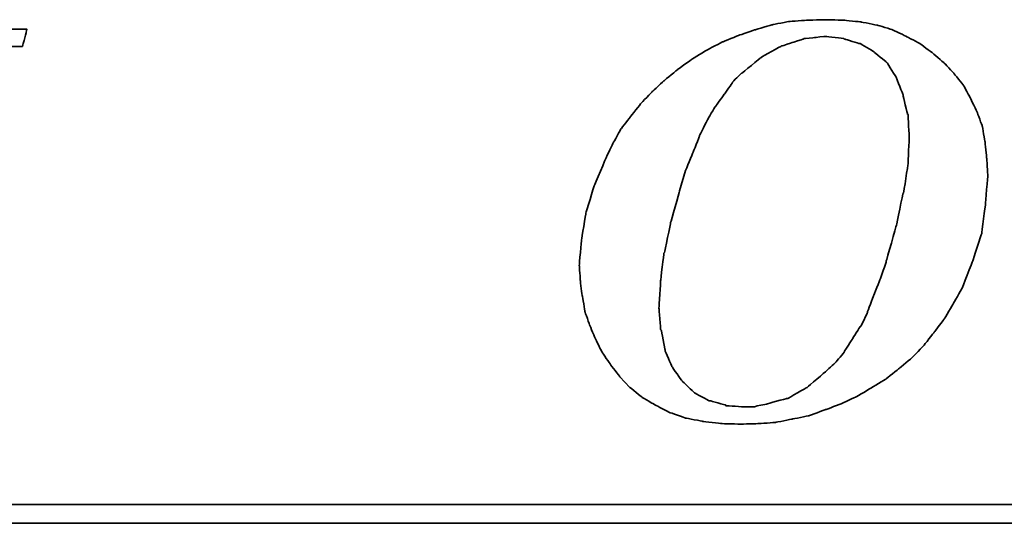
# Model space of a CAD drawing. Header units: millimetres. Extents: x 17 to 344, y 90 to 204.
# Tile 37 of 55: x 261.99 to 267.29, y 125.64 to 128.35. Entities that reach past the tile are written whole.
import ezdxf

# ---------------------------------------------------------------- set-up
doc = ezdxf.new("R2010")
doc.units = ezdxf.units.MM
doc.layers.add('DIM', color=4, linetype='Continuous')
doc.layers.add('layer 1', color=7, linetype='Continuous')

# ---------------------------------------------------------------- blocks, each defined once
blk = doc.blocks.new('TBI MOTION logo(完整正式版)')
at = {"layer": 'layer 1', "color": 22, "lineweight": 35}
for points, knots in [([(-11.34375, -6.98375), (-11.34375, -6.98375), (-10.91375, -7.43875), (-10.91375, -7.43875), (-10.91375, -7.43875), (-10.91375, -7.43875), (-10.38625, -7.87125), (-10.38625, -7.87125), (-10.38625, -7.87125), (-10.38625, -7.87125), (-9.81125, -8.20375), (-9.81125, -8.20375), (-9.81125, -8.20375), (-9.81125, -8.20375), (-9.21125, -8.51875), (-9.21125, -8.51875), (-9.21125, -8.51875), (-9.21125, -8.51875), (-8.51625, -8.75875), (-8.51625, -8.75875), (-8.51625, -8.75875), (-8.51625, -8.75875), (-7.77125, -8.90375), (-7.77125, -8.90375), (-7.77125, -8.90375), (-7.77125, -8.90375), (-6.97875, -8.99875), (-6.97875, -8.99875), (-6.97875, -8.99875), (-6.97875, -8.99875), (-6.14125, -9.02375), (-6.14125, -9.02375), (-6.14125, -9.02375), (-6.14125, -9.02375), (-5.37125, -8.99875), (-5.37125, -8.99875), (-5.37125, -8.99875), (-5.37125, -8.99875), (-4.65375, -8.94875), (-4.65375, -8.94875), (-4.65375, -8.94875), (-4.65375, -8.94875), (-3.93375, -8.80625), (-3.93375, -8.80625), (-3.93375, -8.80625), (-3.93375, -8.80625), (-3.21375, -8.66375), (-3.21375, -8.66375), (-3.21375, -8.66375), (-3.21375, -8.66375), (-2.49375, -8.39875), (-2.49375, -8.39875), (-2.49375, -8.39875), (-2.49375, -8.39875), (-1.79875, -8.13375), (-1.79875, -8.13375), (-1.79875, -8.13375), (-1.79875, -8.13375), (-1.17375, -7.84375), (-1.17375, -7.84375), (-1.17375, -7.84375), (-1.17375, -7.84375), (-0.52375, -7.46375), (-0.52375, -7.46375), (-0.52375, -7.46375), (-0.52375, -7.46375), (0.10124, -7.07875), (0.10124, -7.07875), (0.10124, -7.07875), (0.10124, -7.07875), (0.67625, -6.62375), (0.67625, -6.62375), (0.67625, -6.62375), (0.67625, -6.62375), (1.24874, -6.14375), (1.24874, -6.14375), (1.24874, -6.14375), (1.24874, -6.14375), (1.72874, -5.64125), (1.72874, -5.64125), (1.72874, -5.64125), (1.72874, -5.64125), (2.18624, -5.06375), (2.18624, -5.06375), (2.18624, -5.06375), (2.18624, -5.06375), (2.61625, -4.48874), (2.61625, -4.48874), (2.61625, -4.48874), (2.61625, -4.48874), (3.00125, -3.83874), (3.00125, -3.83874), (3.00125, -3.83874), (3.00125, -3.83874), (3.36124, -3.21374), (3.36124, -3.21374), (3.36124, -3.21374), (3.36124, -3.21374), (3.84374, -1.99125), (3.84374, -1.99125), (3.84374, -1.99125), (3.84374, -1.99125), (4.22625, -0.81875), (4.22625, -0.81875), (4.22625, -0.81875), (4.22625, -0.81875), (4.39125, 0.45624), (4.39125, 0.45624), (4.39125, 0.45624), (4.39125, 0.45624), (4.48874, 1.70124), (4.48874, 1.70124), (4.48874, 1.70124), (4.48874, 1.70124), (4.43874, 2.44625), (4.43874, 2.44625), (4.43874, 2.44625), (4.43874, 2.44625), (4.36874, 3.14125), (4.36874, 3.14125), (4.36874, 3.14125), (4.36874, 3.14125), (4.25125, 3.81125), (4.25125, 3.81125), (4.25125, 3.81125), (4.25125, 3.81125), (4.03124, 4.41125), (4.03124, 4.41125), (4.03124, 4.41125), (4.03124, 4.41125), (3.74374, 5.01125), (3.74374, 5.01125), (3.74374, 5.01125), (3.74374, 5.01125), (3.43124, 5.58875), (3.43124, 5.58875), (3.43124, 5.58875), (3.43124, 5.58875), (3.02625, 6.09125), (3.02625, 6.09125), (3.02625, 6.09125), (3.02625, 6.09125), (2.59374, 6.54875), (2.59374, 6.54875), (2.59374, 6.54875), (2.59374, 6.54875), (2.09124, 6.98125), (2.09124, 6.98125), (2.09124, 6.98125), (2.09124, 6.98125), (1.56124, 7.36625), (1.56124, 7.36625), (1.56124, 7.36625), (1.56124, 7.36625), (0.98624, 7.67625), (0.98624, 7.67625), (0.98624, 7.67625), (0.98624, 7.67625), (0.38624, 7.96375), (0.38624, 7.96375), (0.38624, 7.96375), (0.38624, 7.96375), (-0.25875, 8.15625), (-0.25875, 8.15625), (-0.25875, 8.15625), (-0.25875, 8.15625), (-0.98125, 8.30125), (-0.98125, 8.30125), (-0.98125, 8.30125), (-0.98125, 8.30125), (-1.70124, 8.37125), (-1.70124, 8.37125), (-1.70124, 8.37125), (-1.70124, 8.37125), (-2.49375, 8.39624), (-2.49375, 8.39624), (-2.49375, 8.39624), (-2.49375, 8.39624), (-3.28625, 8.37125), (-3.28625, 8.37125), (-3.28625, 8.37125), (-3.28625, 8.37125), (-4.05125, 8.32125), (-4.05125, 8.32125), (-4.05125, 8.32125), (-4.05125, 8.32125), (-4.77375, 8.18125), (-4.77375, 8.18125), (-4.77375, 8.18125), (-4.77375, 8.18125), (-5.51625, 7.96375), (-5.51625, 7.96375), (-5.51625, 7.96375), (-5.51625, 7.96375), (-6.21125, 7.72625), (-6.21125, 7.72625), (-6.21125, 7.72625), (-6.21125, 7.72625), (-6.92875, 7.43625), (-6.92875, 7.43625), (-6.92875, 7.43625), (-6.92875, 7.43625), (-7.57875, 7.10125), (-7.57875, 7.10125), (-7.57875, 7.10125), (-7.57875, 7.10125), (-8.24875, 6.69125), (-8.24875, 6.69125), (-8.24875, 6.69125), (-8.24875, 6.69125), (-8.84875, 6.26125), (-8.84875, 6.26125), (-8.84875, 6.26125), (-8.84875, 6.26125), (-9.42625, 5.78125), (-9.42625, 5.78125), (-9.42625, 5.78125), (-9.42625, 5.78125), (-9.95375, 5.30125), (-9.95375, 5.30125), (-9.95375, 5.30125), (-9.95375, 5.30125), (-10.43375, 4.79624), (-10.43375, 4.79624), (-10.43375, 4.79624), (-10.43375, 4.79624), (-10.88875, 4.22125), (-10.88875, 4.22125), (-10.88875, 4.22125), (-10.88875, 4.22125), (-11.29875, 3.69375), (-11.29875, 3.69375), (-11.29875, 3.69375), (-11.29875, 3.69375), (-11.63375, 3.09125), (-11.63375, 3.09125), (-11.63375, 3.09125), (-11.63375, 3.09125), (-11.91875, 2.49625), (-11.91875, 2.49625), (-11.91875, 2.49625), (-11.91875, 2.49625), (-12.44875, 1.24625), (-12.44875, 1.24625), (-12.44875, 1.24625), (-12.44875, 1.24625), (-12.80875, 0.06874), (-12.80875, 0.06874), (-12.80875, 0.06874), (-12.80875, 0.06874), (-12.99875, -1.07875), (-12.99875, -1.07875), (-12.99875, -1.07875), (-12.99875, -1.07875), (-13.09375, -2.18375), (-13.09375, -2.18375), (-13.09375, -2.18375), (-13.09375, -2.18375), (-13.04875, -2.85375), (-13.04875, -2.85375), (-13.04875, -2.85375), (-13.04875, -2.85375), (-12.97375, -3.50375), (-12.97375, -3.50375), (-12.97375, -3.50375), (-12.97375, -3.50375), (-12.95375, -3.50375), (-12.95375, -3.50375), (-12.95375, -3.50375), (-12.95375, -3.50375), (-12.85375, -4.17375), (-12.85375, -4.17375), (-12.85375, -4.17375), (-12.85375, -4.17375), (-12.63875, -4.77624), (-12.63875, -4.77624), (-12.63875, -4.77624), (-12.63875, -4.77624), (-12.39875, -5.35125), (-12.39875, -5.35125), (-12.39875, -5.35125), (-12.39875, -5.35125), (-12.11375, -5.92875), (-12.11375, -5.92875), (-12.11375, -5.92875), (-12.11375, -5.92875), (-11.75375, -6.45375), (-11.75375, -6.45375), (-11.75375, -6.45375), (-11.75375, -6.45375), (-11.34375, -6.98375), (-11.34375, -6.98375)], [0, 0, 0, 0, 0.01369863, 0.01369863, 0.01369863, 0.01369864, 0.02739726, 0.02739726, 0.02739726, 0.02739727, 0.04109589, 0.04109589, 0.04109589, 0.0410959, 0.05479452, 0.05479452, 0.05479452, 0.05479453, 0.06849315, 0.06849315, 0.06849315, 0.06849316, 0.08219178, 0.08219178, 0.08219178, 0.08219179, 0.09589041, 0.09589041, 0.09589041, 0.09589042, 0.10958904, 0.10958904, 0.10958904, 0.10958905, 0.12328767, 0.12328767, 0.12328767, 0.12328768, 0.1369863, 0.1369863, 0.1369863, 0.13698631, 0.15068493, 0.15068493, 0.15068493, 0.15068494, 0.16438356, 0.16438356, 0.16438356, 0.16438357, 0.17808219, 0.17808219, 0.17808219, 0.1780822, 0.19178082, 0.19178082, 0.19178082, 0.19178083, 0.20547945, 0.20547945, 0.20547945, 0.20547946, 0.21917808, 0.21917808, 0.21917808, 0.21917809, 0.23287671, 0.23287671, 0.23287671, 0.23287672, 0.24657534, 0.24657534, 0.24657534, 0.24657535, 0.26027397, 0.26027397, 0.26027397, 0.26027398, 0.2739726, 0.2739726, 0.2739726, 0.27397261, 0.28767123, 0.28767123, 0.28767123, 0.28767124, 0.30136986, 0.30136986, 0.30136986, 0.30136987, 0.31506849, 0.31506849, 0.31506849, 0.3150685, 0.32876712, 0.32876712, 0.32876712, 0.32876713, 0.34246575, 0.34246575, 0.34246575, 0.34246576, 0.35616438, 0.35616438, 0.35616438, 0.35616439, 0.36986301, 0.36986301, 0.36986301, 0.36986302, 0.38356164, 0.38356164, 0.38356164, 0.38356165, 0.39726027, 0.39726027, 0.39726027, 0.39726028, 0.4109589, 0.4109589, 0.4109589, 0.41095891, 0.42465753, 0.42465753, 0.42465753, 0.42465754, 0.43835616, 0.43835616, 0.43835616, 0.43835617, 0.45205479, 0.45205479, 0.45205479, 0.4520548, 0.46575342, 0.46575342, 0.46575342, 0.46575343, 0.47945205, 0.47945205, 0.47945205, 0.47945206, 0.49315068, 0.49315068, 0.49315068, 0.49315069, 0.50684932, 0.50684932, 0.50684932, 0.50684933, 0.52054795, 0.52054795, 0.52054795, 0.52054796, 0.53424658, 0.53424658, 0.53424658, 0.53424659, 0.54794521, 0.54794521, 0.54794521, 0.54794522, 0.56164384, 0.56164384, 0.56164384, 0.56164385, 0.57534247, 0.57534247, 0.57534247, 0.57534248, 0.5890411, 0.5890411, 0.5890411, 0.58904111, 0.60273973, 0.60273973, 0.60273973, 0.60273974, 0.61643836, 0.61643836, 0.61643836, 0.61643837, 0.63013699, 0.63013699, 0.63013699, 0.630137, 0.64383562, 0.64383562, 0.64383562, 0.64383563, 0.65753425, 0.65753425, 0.65753425, 0.65753426, 0.67123288, 0.67123288, 0.67123288, 0.67123289, 0.68493151, 0.68493151, 0.68493151, 0.68493152, 0.69863014, 0.69863014, 0.69863014, 0.69863015, 0.71232877, 0.71232877, 0.71232877, 0.71232878, 0.7260274, 0.7260274, 0.7260274, 0.72602741, 0.73972603, 0.73972603, 0.73972603, 0.73972604, 0.75342466, 0.75342466, 0.75342466, 0.75342467, 0.76712329, 0.76712329, 0.76712329, 0.7671233, 0.78082192, 0.78082192, 0.78082192, 0.78082193, 0.79452055, 0.79452055, 0.79452055, 0.79452056, 0.80821918, 0.80821918, 0.80821918, 0.80821919, 0.82191781, 0.82191781, 0.82191781, 0.82191782, 0.83561644, 0.83561644, 0.83561644, 0.83561645, 0.84931507, 0.84931507, 0.84931507, 0.84931508, 0.8630137, 0.8630137, 0.8630137, 0.86301371, 0.87671233, 0.87671233, 0.87671233, 0.87671234, 0.89041096, 0.89041096, 0.89041096, 0.89041097, 0.90410959, 0.90410959, 0.90410959, 0.9041096, 0.91780822, 0.91780822, 0.91780822, 0.91780823, 0.93150685, 0.93150685, 0.93150685, 0.93150686, 0.94520548, 0.94520548, 0.94520548, 0.94520549, 0.95890411, 0.95890411, 0.95890411, 0.95890412, 0.97260274, 0.97260274, 0.97260274, 0.97260275, 0.98630137, 0.98630137, 0.98630137, 0.98630138, 1, 1, 1, 1]), ([(-40.59125, -7.94375), (-40.59125, -7.94375), (-40.97375, -7.94375), (-40.97375, -7.94375), (-40.97375, -7.94375), (-40.97375, -7.94375), (-41.38125, -7.94375), (-41.38125, -7.94375), (-41.38125, -7.94375), (-41.38125, -7.94375), (-41.54875, -7.94375), (-41.54875, -7.94375), (-41.54875, -7.94375), (-41.54875, -7.94375), (-41.59875, -7.94375), (-41.59875, -7.94375), (-41.59875, -7.94375), (-41.59875, -7.94375), (-41.88375, -7.94375), (-41.88375, -7.94375), (-41.88375, -7.94375), (-41.88375, -7.94375), (-41.90875, -7.91875), (-41.90875, -7.91875), (-41.90875, -7.91875), (-41.90875, -7.91875), (-42.19875, -7.87125), (-42.19875, -7.87125), (-42.19875, -7.87125), (-42.19875, -7.87125), (-42.43875, -7.82375), (-42.43875, -7.82375), (-42.43875, -7.82375), (-42.43875, -7.82375), (-42.45875, -7.82375), (-42.45875, -7.82375), (-42.45875, -7.82375), (-42.45875, -7.82375), (-42.48625, -7.82375), (-42.48625, -7.82375), (-42.48625, -7.82375), (-42.48625, -7.82375), (-42.67625, -7.72375), (-42.67625, -7.72375), (-42.67625, -7.72375), (-42.67625, -7.72375), (-42.70125, -7.70375), (-42.70125, -7.70375), (-42.70125, -7.70375), (-42.70125, -7.70375), (-42.72375, -7.67875), (-42.72375, -7.67875), (-42.72375, -7.67875), (-42.72375, -7.67875), (-42.86875, -7.48875), (-42.86875, -7.48875), (-42.86875, -7.48875), (-42.86875, -7.48875), (-42.89375, -7.43875), (-42.89375, -7.43875), (-42.89375, -7.43875), (-42.89375, -7.43875), (-42.91875, -7.38875), (-42.91875, -7.38875), (-42.91875, -7.38875), (-42.91875, -7.38875), (-42.93875, -7.12875), (-42.93875, -7.12875), (-42.93875, -7.12875), (-42.93875, -7.12875), (-42.96375, -7.10375), (-42.96375, -7.10375), (-42.96375, -7.10375), (-42.96375, -7.10375), (-42.96375, -7.05375), (-42.96375, -7.05375), (-42.96375, -7.05375), (-42.96375, -7.05375), (-42.96375, -7.00875), (-42.96375, -7.00875), (-42.96375, -7.00875), (-42.96375, -7.00875), (-42.91875, -6.69625), (-42.91875, -6.69625), (-42.91875, -6.69625), (-42.91875, -6.69625), (-42.91875, -6.62375), (-42.91875, -6.62375), (-42.91875, -6.62375), (-42.91875, -6.62375), (-42.91875, -6.59625), (-42.91875, -6.59625), (-42.91875, -6.59625), (-42.91875, -6.59625), (-42.91875, -6.57375), (-42.91875, -6.57375), (-42.91875, -6.57375), (-42.91875, -6.57375), (-42.91875, -6.52875), (-42.91875, -6.52875), (-42.91875, -6.52875), (-42.91875, -6.52875), (-42.89375, -6.50375), (-42.89375, -6.50375), (-42.89375, -6.50375), (-42.89375, -6.50375), (-42.84375, -6.38375), (-42.84375, -6.38375), (-42.84375, -6.38375), (-42.84375, -6.38375), (-42.84375, -6.35875), (-42.84375, -6.35875), (-42.84375, -6.35875), (-42.84375, -6.35875), (-42.74625, -6.14375), (-42.74625, -6.14375), (-42.74625, -6.14375), (-42.74625, -6.14375), (-42.70125, -5.85375), (-42.70125, -5.85375), (-42.70125, -5.85375), (-42.70125, -5.85375), (-42.60375, -5.47125), (-42.60375, -5.47125), (-42.60375, -5.47125), (-42.60375, -5.47125), (-42.60375, -5.44875), (-42.60375, -5.44875), (-42.60375, -5.44875), (-42.60375, -5.44875), (-42.38875, -4.67875), (-42.38875, -4.67875), (-42.38875, -4.67875), (-42.38875, -4.67875), (-42.36375, -4.65375), (-42.36375, -4.65375), (-42.36375, -4.65375), (-42.36375, -4.65375), (-42.12375, -3.69625), (-42.12375, -3.69625), (-42.12375, -3.69625), (-42.12375, -3.69625), (-42.12375, -3.67374), (-42.12375, -3.67374), (-42.12375, -3.67374), (-42.12375, -3.67374), (-41.78875, -2.59374), (-41.78875, -2.59374), (-41.78875, -2.59374), (-41.78875, -2.59374), (-41.18875, -0.19375), (-41.18875, -0.19375), (-41.18875, -0.19375), (-41.18875, -0.19375), (-40.54375, 2.20624), (-40.54375, 2.20624), (-40.54375, 2.20624), (-40.54375, 2.20624), (-40.25375, 3.30875), (-40.25375, 3.30875), (-40.25375, 3.30875), (-40.25375, 3.30875), (-39.98875, 4.27125), (-39.98875, 4.27125), (-39.98875, 4.27125), (-39.98875, 4.27125), (-39.77375, 5.13125), (-39.77375, 5.13125), (-39.77375, 5.13125), (-39.77375, 5.13125), (-39.67875, 5.47125), (-39.67875, 5.47125), (-39.67875, 5.47125), (-39.67875, 5.47125), (-39.60375, 5.75625), (-39.60375, 5.75625), (-39.60375, 5.75625), (-39.60375, 5.75625), (-39.60375, 5.78125), (-39.60375, 5.78125), (-39.60375, 5.78125), (-39.60375, 5.78125), (-39.50875, 5.97125), (-39.50875, 5.97125), (-39.50875, 5.97125), (-39.50875, 5.97125), (-39.50875, 6.13875), (-39.50875, 6.13875), (-39.50875, 6.13875), (-39.50875, 6.13875), (-39.48625, 6.16625), (-39.48625, 6.16625), (-39.48625, 6.16625), (-39.48625, 6.16625), (-39.46125, 6.28625), (-39.46125, 6.28625), (-39.46125, 6.28625), (-39.46125, 6.28625), (-39.46125, 6.42625), (-39.46125, 6.42625), (-39.46125, 6.42625), (-39.46125, 6.42625), (-39.41375, 6.42625), (-39.41375, 6.42625), (-39.41375, 6.42625), (-39.41375, 6.42625), (-39.29375, 6.69125), (-39.29375, 6.69125), (-39.29375, 6.69125), (-39.29375, 6.69125), (-39.26875, 6.74125), (-39.26875, 6.74125), (-39.26875, 6.74125), (-39.26875, 6.74125), (-39.24375, 6.76625), (-39.24375, 6.76625), (-39.24375, 6.76625), (-39.24375, 6.76625), (-38.98375, 7.00624), (-38.98375, 7.00624), (-38.98375, 7.00624), (-38.98375, 7.00624), (-38.95625, 7.02624), (-38.95625, 7.02624), (-38.95625, 7.02624), (-38.95625, 7.02624), (-38.78875, 7.12624), (-38.78875, 7.12624), (-38.78875, 7.12624), (-38.78875, 7.12624), (-38.76375, 7.12624), (-38.76375, 7.12624), (-38.76375, 7.12624), (-38.76375, 7.12624), (-38.74375, 7.12624), (-38.74375, 7.12624), (-38.74375, 7.12624), (-38.74375, 7.12624), (-38.52875, 7.17125), (-38.52875, 7.17125), (-38.52875, 7.17125), (-38.52875, 7.17125), (-38.52875, 7.19624), (-38.52875, 7.19624), (-38.52875, 7.19624), (-38.52875, 7.19624), (-38.50375, 7.19624), (-38.50375, 7.19624), (-38.50375, 7.19624), (-38.50375, 7.19624), (-38.26125, 7.21875), (-38.26125, 7.21875), (-38.26125, 7.21875), (-38.26125, 7.21875), (-38.23875, 7.24624), (-38.23875, 7.24624), (-38.23875, 7.24624), (-38.23875, 7.24624), (-38.21625, 7.24624), (-38.21625, 7.24624), (-38.21625, 7.24624), (-38.21625, 7.24624), (-38.18875, 7.24624), (-38.18875, 7.24624), (-38.18875, 7.24624), (-38.18875, 7.24624), (-37.90375, 7.24624), (-37.90375, 7.24624), (-37.90375, 7.24624), (-37.90375, 7.24624), (-37.85375, 7.24624), (-37.85375, 7.24624), (-37.85375, 7.24624), (-37.85375, 7.24624), (-37.75875, 7.24624), (-37.75875, 7.24624), (-37.75875, 7.24624), (-37.75875, 7.24624), (-37.42375, 7.24624), (-37.42375, 7.24624), (-37.42375, 7.24624), (-37.42375, 7.24624), (-37.08875, 7.24624), (-37.08875, 7.24624), (-37.08875, 7.24624), (-37.08875, 7.24624), (-37.06375, 7.24624), (-37.06375, 7.24624), (-37.06375, 7.24624), (-37.06375, 7.24624), (-37.06375, 7.26624), (-37.06375, 7.26624), (-37.06375, 7.26624), (-37.06375, 7.26624), (-37.03875, 7.29125), (-37.03875, 7.29125), (-37.03875, 7.29125), (-37.03875, 7.29125), (-37.03875, 7.31625), (-37.03875, 7.31625), (-37.03875, 7.31625), (-37.03875, 7.31625), (-36.94125, 7.67625), (-36.94125, 7.67625), (-36.94125, 7.67625), (-36.94125, 7.67625), (-36.86875, 7.98625), (-36.86875, 7.98625), (-36.86875, 7.98625), (-36.86875, 7.98625), (-36.98875, 7.98625), (-36.98875, 7.98625), (-36.98875, 7.98625), (-36.98875, 7.98625), (-37.42375, 7.98625), (-37.42375, 7.98625), (-37.42375, 7.98625), (-37.42375, 7.98625), (-37.94875, 7.98625), (-37.94875, 7.98625), (-37.94875, 7.98625), (-37.94875, 7.98625), (-38.57375, 7.98625), (-38.57375, 7.98625), (-38.57375, 7.98625), (-38.57375, 7.98625), (-39.29375, 7.98625), (-39.29375, 7.98625), (-39.29375, 7.98625), (-39.29375, 7.98625), (-40.82875, 7.98625), (-40.82875, 7.98625), (-40.82875, 7.98625), (-40.82875, 7.98625), (-42.36375, 7.98625), (-42.36375, 7.98625), (-42.36375, 7.98625), (-42.36375, 7.98625), (-43.08375, 7.98625), (-43.08375, 7.98625), (-43.08375, 7.98625), (-43.08375, 7.98625), (-43.70875, 7.98625), (-43.70875, 7.98625), (-43.70875, 7.98625), (-43.70875, 7.98625), (-44.23375, 7.98625), (-44.23375, 7.98625), (-44.23375, 7.98625), (-44.23375, 7.98625), (-44.66875, 7.98625), (-44.66875, 7.98625), (-44.66875, 7.98625), (-44.66875, 7.98625), (-44.88375, 7.98625), (-44.88375, 7.98625), (-44.88375, 7.98625), (-44.88375, 7.98625), (-44.90875, 7.94125), (-44.90875, 7.94125), (-44.90875, 7.94125), (-44.90875, 7.94125), (-44.90875, 7.91625), (-44.90875, 7.91625), (-44.90875, 7.91625), (-44.90875, 7.91625), (-45.00375, 7.55625), (-45.00375, 7.55625), (-45.00375, 7.55625), (-45.00375, 7.55625), (-45.05375, 7.24624), (-45.05375, 7.24624), (-45.05375, 7.24624), (-45.05375, 7.24624), (-44.61875, 7.24624), (-44.61875, 7.24624), (-44.61875, 7.24624), (-44.61875, 7.24624), (-44.11375, 7.24624), (-44.11375, 7.24624), (-44.11375, 7.24624), (-44.11375, 7.24624), (-43.99375, 7.24624), (-43.99375, 7.24624), (-43.99375, 7.24624), (-43.99375, 7.24624), (-43.94625, 7.24624), (-43.94625, 7.24624), (-43.94625, 7.24624), (-43.94625, 7.24624), (-43.92374, 7.24624), (-43.92374, 7.24624), (-43.92374, 7.24624), (-43.92374, 7.24624), (-43.65875, 7.24624), (-43.65875, 7.24624), (-43.65875, 7.24624), (-43.65875, 7.24624), (-43.63875, 7.21875), (-43.63875, 7.21875), (-43.63875, 7.21875), (-43.63875, 7.21875), (-43.46875, 7.19624), (-43.46875, 7.19624), (-43.46875, 7.19624), (-43.46875, 7.19624), (-43.39875, 7.19624), (-43.39875, 7.19624), (-43.39875, 7.19624), (-43.39875, 7.19624), (-43.37125, 7.17125), (-43.37125, 7.17125), (-43.37125, 7.17125), (-43.37125, 7.17125), (-43.34875, 7.17125), (-43.34875, 7.17125), (-43.34875, 7.17125), (-43.34875, 7.17125), (-43.20375, 7.12624), (-43.20375, 7.12624), (-43.20375, 7.12624), (-43.20375, 7.12624), (-43.05875, 7.07624), (-43.05875, 7.07624), (-43.05875, 7.07624), (-43.05875, 7.07624), (-43.01375, 7.07624), (-43.01375, 7.07624), (-43.01375, 7.07624), (-43.01375, 7.07624), (-42.98875, 7.02624), (-42.98875, 7.02624), (-42.98875, 7.02624), (-42.98875, 7.02624), (-42.79875, 6.86125), (-42.79875, 6.86125), (-42.79875, 6.86125), (-42.79875, 6.86125), (-42.77375, 6.81125), (-42.77375, 6.81125), (-42.77375, 6.81125), (-42.77375, 6.81125), (-42.74625, 6.76625), (-42.74625, 6.76625), (-42.74625, 6.76625), (-42.74625, 6.76625), (-42.72375, 6.47625), (-42.72375, 6.47625), (-42.72375, 6.47625), (-42.72375, 6.47625), (-42.70125, 6.45124), (-42.70125, 6.45124), (-42.70125, 6.45124), (-42.70125, 6.45124), (-42.70125, 6.42625), (-42.70125, 6.42625), (-42.70125, 6.42625), (-42.70125, 6.42625), (-42.72375, 6.40625), (-42.72375, 6.40625), (-42.72375, 6.40625), (-42.72375, 6.40625), (-42.74625, 5.97125), (-42.74625, 5.97125), (-42.74625, 5.97125), (-42.74625, 5.97125), (-42.74625, 5.94625), (-42.74625, 5.94625), (-42.74625, 5.94625), (-42.74625, 5.94625), (-42.74625, 5.92625), (-42.74625, 5.92625), (-42.74625, 5.92625), (-42.74625, 5.92625), (-42.77375, 5.87625), (-42.77375, 5.87625), (-42.77375, 5.87625), (-42.77375, 5.87625), (-42.81875, 5.80625), (-42.81875, 5.80625), (-42.81875, 5.80625), (-42.81875, 5.80625), (-42.86875, 5.63625), (-42.86875, 5.63625), (-42.86875, 5.63625), (-42.86875, 5.63625), (-42.91875, 5.39625), (-42.91875, 5.39625), (-42.91875, 5.39625), (-42.91875, 5.39625), (-42.91875, 5.37124), (-42.91875, 5.37124), (-42.91875, 5.37124), (-42.91875, 5.37124), (-43.01375, 5.10874), (-43.01375, 5.10874), (-43.01375, 5.10874), (-43.01375, 5.10874), (-43.10875, 4.77124), (-43.10875, 4.77124), (-43.10875, 4.77124), (-43.10875, 4.77124), (-43.29875, 3.95625), (-43.29875, 3.95625), (-43.29875, 3.95625), (-43.29875, 3.95625), (-43.58875, 2.95125), (-43.58875, 2.95125), (-43.58875, 2.95125), (-43.58875, 2.95125), (-43.87375, 1.87125), (-43.87375, 1.87125), (-43.87375, 1.87125), (-43.87375, 1.87125), (-44.52625, -0.50374), (-44.52625, -0.50374), (-44.52625, -0.50374), (-44.52625, -0.50374), (-45.14875, -2.85375), (-45.14875, -2.85375), (-45.14875, -2.85375), (-45.14875, -2.85375), (-45.43375, -3.95875), (-45.43375, -3.95875), (-45.43375, -3.95875), (-45.43375, -3.95875), (-45.69875, -4.96875), (-45.69875, -4.96875), (-45.69875, -4.96875), (-45.69875, -4.96875), (-45.91375, -5.78375), (-45.91375, -5.78375), (-45.91375, -5.78375), (-45.91375, -5.78375), (-46.01375, -6.11875), (-46.01375, -6.11875), (-46.01375, -6.11875), (-46.01375, -6.11875), (-46.01375, -6.14375), (-46.01375, -6.14375), (-46.01375, -6.14375), (-46.01375, -6.14375), (-46.10875, -6.40875), (-46.10875, -6.40875), (-46.10875, -6.40875), (-46.10875, -6.40875), (-46.15375, -6.64875), (-46.15375, -6.64875), (-46.15375, -6.64875), (-46.15375, -6.64875), (-46.20375, -6.83875), (-46.20375, -6.83875), (-46.20375, -6.83875), (-46.20375, -6.83875), (-46.22875, -6.93375), (-46.22875, -6.93375), (-46.22875, -6.93375), (-46.22875, -6.93375), (-46.22875, -7.07875), (-46.22875, -7.07875), (-46.22875, -7.07875), (-46.22875, -7.07875), (-46.27375, -7.07875), (-46.27375, -7.07875), (-46.27375, -7.07875), (-46.27375, -7.07875), (-46.39375, -7.34375), (-46.39375, -7.34375), (-46.39375, -7.34375), (-46.39375, -7.34375), (-46.39375, -7.36875), (-46.39375, -7.36875), (-46.39375, -7.36875), (-46.39375, -7.36875), (-46.42125, -7.38875), (-46.42125, -7.38875), (-46.42125, -7.38875), (-46.42125, -7.38875), (-46.68375, -7.67875), (-46.68375, -7.67875), (-46.68375, -7.67875), (-46.68375, -7.67875), (-46.70875, -7.70375), (-46.70875, -7.70375), (-46.70875, -7.70375), (-46.70875, -7.70375), (-46.75375, -7.72375), (-46.75375, -7.72375), (-46.75375, -7.72375), (-46.75375, -7.72375), (-47.08875, -7.87125), (-47.08875, -7.87125), (-47.08875, -7.87125), (-47.08875, -7.87125), (-47.11625, -7.87125), (-47.11625, -7.87125), (-47.11625, -7.87125), (-47.11625, -7.87125), (-47.13875, -7.89375), (-47.13875, -7.89375), (-47.13875, -7.89375), (-47.13875, -7.89375), (-47.56875, -7.91875), (-47.56875, -7.91875), (-47.56875, -7.91875), (-47.56875, -7.91875), (-47.59625, -7.94375), (-47.59625, -7.94375), (-47.59625, -7.94375), (-47.59625, -7.94375), (-47.64375, -7.94375), (-47.64375, -7.94375), (-47.64375, -7.94375), (-47.64375, -7.94375), (-47.73625, -7.94375), (-47.73625, -7.94375), (-47.73625, -7.94375), (-47.73625, -7.94375), (-48.07375, -7.94375), (-48.07375, -7.94375), (-48.07375, -7.94375), (-48.07375, -7.94375), (-48.36125, -7.94375), (-48.36125, -7.94375), (-48.36125, -7.94375), (-48.36125, -7.94375), (-48.36125, -7.96625), (-48.36125, -7.96625), (-48.36125, -7.96625), (-48.36125, -7.96625), (-48.36125, -7.99125), (-48.36125, -7.99125), (-48.36125, -7.99125), (-48.36125, -7.99125), (-48.38875, -8.01375), (-48.38875, -8.01375), (-48.38875, -8.01375), (-48.38875, -8.01375), (-48.50875, -8.34875), (-48.50875, -8.34875), (-48.50875, -8.34875), (-48.50875, -8.34875), (-48.55375, -8.68625), (-48.55375, -8.68625), (-48.55375, -8.68625), (-48.55375, -8.68625), (-48.45875, -8.68625), (-48.45875, -8.68625), (-48.45875, -8.68625), (-48.45875, -8.68625), (-48.07375, -8.68625), (-48.07375, -8.68625), (-48.07375, -8.68625), (-48.07375, -8.68625), (-47.52375, -8.68625), (-47.52375, -8.68625), (-47.52375, -8.68625), (-47.52375, -8.68625), (-46.92375, -8.68625), (-46.92375, -8.68625), (-46.92375, -8.68625), (-46.92375, -8.68625), (-46.25375, -8.68625), (-46.25375, -8.68625), (-46.25375, -8.68625), (-46.25375, -8.68625), (-46.20375, -8.68625), (-46.20375, -8.68625), (-46.20375, -8.68625), (-46.20375, -8.68625), (-44.71375, -8.68625), (-44.71375, -8.68625), (-44.71375, -8.68625), (-44.71375, -8.68625), (-43.22875, -8.68625), (-43.22875, -8.68625), (-43.22875, -8.68625), (-43.22875, -8.68625), (-42.55875, -8.68625), (-42.55875, -8.68625), (-42.55875, -8.68625), (-42.55875, -8.68625), (-42.50875, -8.68625), (-42.50875, -8.68625), (-42.50875, -8.68625), (-42.50875, -8.68625), (-41.93375, -8.68625), (-41.93375, -8.68625), (-41.93375, -8.68625), (-41.93375, -8.68625), (-41.38125, -8.68625), (-41.38125, -8.68625), (-41.38125, -8.68625), (-41.38125, -8.68625), (-40.97375, -8.68625), (-40.97375, -8.68625), (-40.97375, -8.68625), (-40.97375, -8.68625), (-40.78125, -8.68625), (-40.78125, -8.68625), (-40.78125, -8.68625), (-40.78125, -8.68625), (-40.78125, -8.63875), (-40.78125, -8.63875), (-40.78125, -8.63875), (-40.78125, -8.63875), (-40.75875, -8.63875), (-40.75875, -8.63875), (-40.75875, -8.63875), (-40.75875, -8.63875), (-40.66375, -8.27875), (-40.66375, -8.27875), (-40.66375, -8.27875), (-40.66375, -8.27875), (-40.59125, -7.94375), (-40.59125, -7.94375)], [0, 0, 0, 0, 0.00558659, 0.00558659, 0.00558659, 0.0055866, 0.01117318, 0.01117318, 0.01117318, 0.01117319, 0.01675978, 0.01675978, 0.01675978, 0.01675979, 0.02234637, 0.02234637, 0.02234637, 0.02234638, 0.02793296, 0.02793296, 0.02793296, 0.02793297, 0.03351955, 0.03351955, 0.03351955, 0.03351956, 0.03910615, 0.03910615, 0.03910615, 0.03910616, 0.04469274, 0.04469274, 0.04469274, 0.04469275, 0.05027933, 0.05027933, 0.05027933, 0.05027934, 0.05586592, 0.05586592, 0.05586592, 0.05586593, 0.06145251, 0.06145251, 0.06145251, 0.06145252, 0.06703911, 0.06703911, 0.06703911, 0.06703912, 0.0726257, 0.0726257, 0.0726257, 0.07262571, 0.07821229, 0.07821229, 0.07821229, 0.0782123, 0.08379888, 0.08379888, 0.08379888, 0.08379889, 0.08938547, 0.08938547, 0.08938547, 0.08938548, 0.09497207, 0.09497207, 0.09497207, 0.09497208, 0.10055866, 0.10055866, 0.10055866, 0.10055867, 0.10614525, 0.10614525, 0.10614525, 0.10614526, 0.11173184, 0.11173184, 0.11173184, 0.11173185, 0.11731844, 0.11731844, 0.11731844, 0.11731845, 0.12290503, 0.12290503, 0.12290503, 0.12290504, 0.12849162, 0.12849162, 0.12849162, 0.12849163, 0.13407821, 0.13407821, 0.13407821, 0.13407822, 0.1396648, 0.1396648, 0.1396648, 0.13966481, 0.1452514, 0.1452514, 0.1452514, 0.14525141, 0.15083799, 0.15083799, 0.15083799, 0.150838, 0.15642458, 0.15642458, 0.15642458, 0.15642459, 0.16201117, 0.16201117, 0.16201117, 0.16201118, 0.16759777, 0.16759777, 0.16759777, 0.16759778, 0.17318436, 0.17318436, 0.17318436, 0.17318437, 0.17877095, 0.17877095, 0.17877095, 0.17877096, 0.18435754, 0.18435754, 0.18435754, 0.18435755, 0.18994413, 0.18994413, 0.18994413, 0.18994414, 0.19553073, 0.19553073, 0.19553073, 0.19553074, 0.20111732, 0.20111732, 0.20111732, 0.20111733, 0.20670391, 0.20670391, 0.20670391, 0.20670392, 0.2122905, 0.2122905, 0.2122905, 0.21229051, 0.21787709, 0.21787709, 0.21787709, 0.2178771, 0.22346369, 0.22346369, 0.22346369, 0.2234637, 0.22905028, 0.22905028, 0.22905028, 0.22905029, 0.23463687, 0.23463687, 0.23463687, 0.23463688, 0.24022346, 0.24022346, 0.24022346, 0.24022347, 0.24581006, 0.24581006, 0.24581006, 0.24581007, 0.25139665, 0.25139665, 0.25139665, 0.25139666, 0.25698324, 0.25698324, 0.25698324, 0.25698325, 0.26256983, 0.26256983, 0.26256983, 0.26256984, 0.26815642, 0.26815642, 0.26815642, 0.26815643, 0.27374302, 0.27374302, 0.27374302, 0.27374303, 0.27932961, 0.27932961, 0.27932961, 0.27932962, 0.2849162, 0.2849162, 0.2849162, 0.28491621, 0.29050279, 0.29050279, 0.29050279, 0.2905028, 0.29608939, 0.29608939, 0.29608939, 0.2960894, 0.30167598, 0.30167598, 0.30167598, 0.30167599, 0.30726257, 0.30726257, 0.30726257, 0.30726258, 0.31284916, 0.31284916, 0.31284916, 0.31284917, 0.31843575, 0.31843575, 0.31843575, 0.31843576, 0.32402235, 0.32402235, 0.32402235, 0.32402236, 0.32960894, 0.32960894, 0.32960894, 0.32960895, 0.33519553, 0.33519553, 0.33519553, 0.33519554, 0.34078212, 0.34078212, 0.34078212, 0.34078213, 0.34636872, 0.34636872, 0.34636872, 0.34636873, 0.35195531, 0.35195531, 0.35195531, 0.35195532, 0.3575419, 0.3575419, 0.3575419, 0.35754191, 0.36312849, 0.36312849, 0.36312849, 0.3631285, 0.36871508, 0.36871508, 0.36871508, 0.36871509, 0.37430168, 0.37430168, 0.37430168, 0.37430169, 0.37988827, 0.37988827, 0.37988827, 0.37988828, 0.38547486, 0.38547486, 0.38547486, 0.38547487, 0.39106145, 0.39106145, 0.39106145, 0.39106146, 0.39664804, 0.39664804, 0.39664804, 0.39664805, 0.40223464, 0.40223464, 0.40223464, 0.40223465, 0.40782123, 0.40782123, 0.40782123, 0.40782124, 0.41340782, 0.41340782, 0.41340782, 0.41340783, 0.41899441, 0.41899441, 0.41899441, 0.41899442, 0.42458101, 0.42458101, 0.42458101, 0.42458102, 0.4301676, 0.4301676, 0.4301676, 0.43016761, 0.43575419, 0.43575419, 0.43575419, 0.4357542, 0.44134078, 0.44134078, 0.44134078, 0.44134079, 0.44692737, 0.44692737, 0.44692737, 0.44692738, 0.45251397, 0.45251397, 0.45251397, 0.45251398, 0.45810056, 0.45810056, 0.45810056, 0.45810057, 0.46368715, 0.46368715, 0.46368715, 0.46368716, 0.46927374, 0.46927374, 0.46927374, 0.46927375, 0.47486034, 0.47486034, 0.47486034, 0.47486035, 0.48044693, 0.48044693, 0.48044693, 0.48044694, 0.48603352, 0.48603352, 0.48603352, 0.48603353, 0.49162011, 0.49162011, 0.49162011, 0.49162012, 0.4972067, 0.4972067, 0.4972067, 0.49720671, 0.5027933, 0.5027933, 0.5027933, 0.50279331, 0.50837989, 0.50837989, 0.50837989, 0.5083799, 0.51396648, 0.51396648, 0.51396648, 0.51396649, 0.51955307, 0.51955307, 0.51955307, 0.51955308, 0.52513966, 0.52513966, 0.52513966, 0.52513967, 0.53072626, 0.53072626, 0.53072626, 0.53072627, 0.53631285, 0.53631285, 0.53631285, 0.53631286, 0.54189944, 0.54189944, 0.54189944, 0.54189945, 0.54748603, 0.54748603, 0.54748603, 0.54748604, 0.55307263, 0.55307263, 0.55307263, 0.55307264, 0.55865922, 0.55865922, 0.55865922, 0.55865923, 0.56424581, 0.56424581, 0.56424581, 0.56424582, 0.5698324, 0.5698324, 0.5698324, 0.56983241, 0.57541899, 0.57541899, 0.57541899, 0.575419, 0.58100559, 0.58100559, 0.58100559, 0.5810056, 0.58659218, 0.58659218, 0.58659218, 0.58659219, 0.59217877, 0.59217877, 0.59217877, 0.59217878, 0.59776536, 0.59776536, 0.59776536, 0.59776537, 0.60335196, 0.60335196, 0.60335196, 0.60335197, 0.60893855, 0.60893855, 0.60893855, 0.60893856, 0.61452514, 0.61452514, 0.61452514, 0.61452515, 0.62011173, 0.62011173, 0.62011173, 0.62011174, 0.62569832, 0.62569832, 0.62569832, 0.62569833, 0.63128492, 0.63128492, 0.63128492, 0.63128493, 0.63687151, 0.63687151, 0.63687151, 0.63687152, 0.6424581, 0.6424581, 0.6424581, 0.64245811, 0.64804469, 0.64804469, 0.64804469, 0.6480447, 0.65363128, 0.65363128, 0.65363128, 0.65363129, 0.65921788, 0.65921788, 0.65921788, 0.65921789, 0.66480447, 0.66480447, 0.66480447, 0.66480448, 0.67039106, 0.67039106, 0.67039106, 0.67039107, 0.67597765, 0.67597765, 0.67597765, 0.67597766, 0.68156425, 0.68156425, 0.68156425, 0.68156426, 0.68715084, 0.68715084, 0.68715084, 0.68715085, 0.69273743, 0.69273743, 0.69273743, 0.69273744, 0.69832402, 0.69832402, 0.69832402, 0.69832403, 0.70391061, 0.70391061, 0.70391061, 0.70391062, 0.70949721, 0.70949721, 0.70949721, 0.70949722, 0.7150838, 0.7150838, 0.7150838, 0.71508381, 0.72067039, 0.72067039, 0.72067039, 0.7206704, 0.72625698, 0.72625698, 0.72625698, 0.72625699, 0.73184358, 0.73184358, 0.73184358, 0.73184359, 0.73743017, 0.73743017, 0.73743017, 0.73743018, 0.74301676, 0.74301676, 0.74301676, 0.74301677, 0.74860335, 0.74860335, 0.74860335, 0.74860336, 0.75418994, 0.75418994, 0.75418994, 0.75418995, 0.75977654, 0.75977654, 0.75977654, 0.75977655, 0.76536313, 0.76536313, 0.76536313, 0.76536314, 0.77094972, 0.77094972, 0.77094972, 0.77094973, 0.77653631, 0.77653631, 0.77653631, 0.77653632, 0.78212291, 0.78212291, 0.78212291, 0.78212292, 0.7877095, 0.7877095, 0.7877095, 0.78770951, 0.79329609, 0.79329609, 0.79329609, 0.7932961, 0.79888268, 0.79888268, 0.79888268, 0.79888269, 0.80446927, 0.80446927, 0.80446927, 0.80446928, 0.81005587, 0.81005587, 0.81005587, 0.81005588, 0.81564246, 0.81564246, 0.81564246, 0.81564247, 0.82122905, 0.82122905, 0.82122905, 0.82122906, 0.82681564, 0.82681564, 0.82681564, 0.82681565, 0.83240223, 0.83240223, 0.83240223, 0.83240224, 0.83798883, 0.83798883, 0.83798883, 0.83798884, 0.84357542, 0.84357542, 0.84357542, 0.84357543, 0.84916201, 0.84916201, 0.84916201, 0.84916202, 0.8547486, 0.8547486, 0.8547486, 0.85474861, 0.8603352, 0.8603352, 0.8603352, 0.86033521, 0.86592179, 0.86592179, 0.86592179, 0.8659218, 0.87150838, 0.87150838, 0.87150838, 0.87150839, 0.87709497, 0.87709497, 0.87709497, 0.87709498, 0.88268156, 0.88268156, 0.88268156, 0.88268157, 0.88826816, 0.88826816, 0.88826816, 0.88826817, 0.89385475, 0.89385475, 0.89385475, 0.89385476, 0.89944134, 0.89944134, 0.89944134, 0.89944135, 0.90502793, 0.90502793, 0.90502793, 0.90502794, 0.91061453, 0.91061453, 0.91061453, 0.91061454, 0.91620112, 0.91620112, 0.91620112, 0.91620113, 0.92178771, 0.92178771, 0.92178771, 0.92178772, 0.9273743, 0.9273743, 0.9273743, 0.92737431, 0.93296089, 0.93296089, 0.93296089, 0.9329609, 0.93854749, 0.93854749, 0.93854749, 0.9385475, 0.94413408, 0.94413408, 0.94413408, 0.94413409, 0.94972067, 0.94972067, 0.94972067, 0.94972068, 0.95530726, 0.95530726, 0.95530726, 0.95530727, 0.96089385, 0.96089385, 0.96089385, 0.96089386, 0.96648045, 0.96648045, 0.96648045, 0.96648046, 0.97206704, 0.97206704, 0.97206704, 0.97206705, 0.97765363, 0.97765363, 0.97765363, 0.97765364, 0.98324022, 0.98324022, 0.98324022, 0.98324023, 0.98882682, 0.98882682, 0.98882682, 0.98882683, 0.99441341, 0.99441341, 0.99441341, 0.99441342, 1, 1, 1, 1]), ([(-8.77875, 1.03124), (-8.77875, 1.03124), (-8.51625, 1.89625), (-8.51625, 1.89625), (-8.51625, 1.89625), (-8.51625, 1.89625), (-8.20375, 2.66375), (-8.20375, 2.66375), (-8.20375, 2.66375), (-8.20375, 2.66375), (-7.91625, 3.38125), (-7.91625, 3.38125), (-7.91625, 3.38125), (-7.91625, 3.38125), (-7.91625, 3.40624), (-7.91625, 3.40624), (-7.91625, 3.40624), (-7.91625, 3.40624), (-7.57875, 4.07624), (-7.57875, 4.07624), (-7.57875, 4.07624), (-7.57875, 4.07624), (-7.24375, 4.65125), (-7.24375, 4.65125), (-7.24375, 4.65125), (-7.24375, 4.65125), (-7.21875, 4.65125), (-7.21875, 4.65125), (-7.21875, 4.65125), (-7.21875, 4.65125), (-7.21875, 4.67624), (-7.21875, 4.67624), (-7.21875, 4.67624), (-7.21875, 4.67624), (-6.83625, 5.20375), (-6.83625, 5.20375), (-6.83625, 5.20375), (-6.83625, 5.20375), (-6.49875, 5.68625), (-6.49875, 5.68625), (-6.49875, 5.68625), (-6.49875, 5.68625), (-6.49875, 5.70625), (-6.49875, 5.70625), (-6.49875, 5.70625), (-6.49875, 5.70625), (-6.11625, 6.09125), (-6.11625, 6.09125), (-6.11625, 6.09125), (-6.11625, 6.09125), (-6.09125, 6.09125), (-6.09125, 6.09125), (-6.09125, 6.09125), (-6.09125, 6.09125), (-5.27375, 6.76625), (-5.27375, 6.76625), (-5.27375, 6.76625), (-5.27375, 6.76625), (-5.24875, 6.76625), (-5.24875, 6.76625), (-5.24875, 6.76625), (-5.24875, 6.76625), (-5.24875, 6.78625), (-5.24875, 6.78625), (-5.24875, 6.78625), (-5.24875, 6.78625), (-4.38875, 7.26624), (-4.38875, 7.26624), (-4.38875, 7.26624), (-4.38875, 7.26624), (-4.36125, 7.26624), (-4.36125, 7.26624), (-4.36125, 7.26624), (-4.36125, 7.26624), (-3.93375, 7.41125), (-3.93375, 7.41125), (-3.93375, 7.41125), (-3.93375, 7.41125), (-3.47375, 7.55625), (-3.47375, 7.55625), (-3.47375, 7.55625), (-3.47375, 7.55625), (-3.45375, 7.55625), (-3.45375, 7.55625), (-3.45375, 7.55625), (-3.45375, 7.55625), (-3.42875, 7.58124), (-3.42875, 7.58124), (-3.42875, 7.58124), (-3.42875, 7.58124), (-2.97375, 7.62625), (-2.97375, 7.62625), (-2.97375, 7.62625), (-2.97375, 7.62625), (-2.49375, 7.67625), (-2.49375, 7.67625), (-2.49375, 7.67625), (-2.49375, 7.67625), (-2.46875, 7.67625), (-2.46875, 7.67625), (-2.46875, 7.67625), (-2.46875, 7.67625), (-1.70124, 7.58124), (-1.70124, 7.58124), (-1.70124, 7.58124), (-1.70124, 7.58124), (-1.67875, 7.55625), (-1.67875, 7.55625), (-1.67875, 7.55625), (-1.67875, 7.55625), (-1.65375, 7.55625), (-1.65375, 7.55625), (-1.65375, 7.55625), (-1.65375, 7.55625), (-1.03125, 7.36625), (-1.03125, 7.36625), (-1.03125, 7.36625), (-1.03125, 7.36625), (-1.00625, 7.36625), (-1.00625, 7.36625), (-1.00625, 7.36625), (-1.00625, 7.36625), (-0.43124, 7.02624), (-0.43124, 7.02624), (-0.43124, 7.02624), (-0.43124, 7.02624), (-0.40625, 7.00624), (-0.40625, 7.00624), (-0.40625, 7.00624), (-0.40625, 7.00624), (0.12124, 6.57124), (0.12124, 6.57124), (0.12124, 6.57124), (0.12124, 6.57124), (0.14624, 6.54875), (0.14624, 6.54875), (0.14624, 6.54875), (0.14624, 6.54875), (0.17124, 6.52375), (0.17124, 6.52375), (0.17124, 6.52375), (0.17124, 6.52375), (0.55625, 5.89875), (0.55625, 5.89875), (0.55625, 5.89875), (0.55625, 5.89875), (0.55625, 5.87625), (0.55625, 5.87625), (0.55625, 5.87625), (0.55625, 5.87625), (0.84124, 5.15625), (0.84124, 5.15625), (0.84124, 5.15625), (0.84124, 5.15625), (0.84124, 5.13125), (0.84124, 5.13125), (0.84124, 5.13125), (0.84124, 5.13125), (1.03624, 4.31875), (1.03624, 4.31875), (1.03624, 4.31875), (1.03624, 4.31875), (1.05624, 4.31875), (1.05624, 4.31875), (1.05624, 4.31875), (1.05624, 4.31875), (1.05624, 4.29125), (1.05624, 4.29125), (1.05624, 4.29125), (1.05624, 4.29125), (1.10625, 3.33125), (1.10625, 3.33125), (1.10625, 3.33125), (1.10625, 3.33125), (1.10625, 3.30875), (1.10625, 3.30875), (1.10625, 3.30875), (1.10625, 3.30875), (1.05624, 2.20624), (1.05624, 2.20624), (1.05624, 2.20624), (1.05624, 2.20624), (1.05624, 2.18124), (1.05624, 2.18124), (1.05624, 2.18124), (1.05624, 2.18124), (0.86624, 0.93624), (0.86624, 0.93624), (0.86624, 0.93624), (0.86624, 0.93624), (0.84124, 0.93624), (0.84124, 0.93624), (0.84124, 0.93624), (0.84124, 0.93624), (0.55625, -0.45874), (0.55625, -0.45874), (0.55625, -0.45874), (0.55625, -0.45874), (0.12124, -1.99125), (0.12124, -1.99125), (0.12124, -1.99125), (0.12124, -1.99125), (0.12124, -2.01874), (0.12124, -2.01874), (0.12124, -2.01874), (0.12124, -2.01874), (-0.13874, -2.78375), (-0.13874, -2.78375), (-0.13874, -2.78375), (-0.13874, -2.78375), (-0.43124, -3.50375), (-0.43124, -3.50375), (-0.43124, -3.50375), (-0.43124, -3.50375), (-0.69375, -4.19875), (-0.69375, -4.19875), (-0.69375, -4.19875), (-0.69375, -4.19875), (-0.69375, -4.22375), (-0.69375, -4.22375), (-0.69375, -4.22375), (-0.69375, -4.22375), (-0.98125, -4.82374), (-0.98125, -4.82374), (-0.98125, -4.82374), (-0.98125, -4.82374), (-1.00625, -4.82374), (-1.00625, -4.82374), (-1.00625, -4.82374), (-1.00625, -4.82374), (-1.33875, -5.35125), (-1.33875, -5.35125), (-1.33875, -5.35125), (-1.33875, -5.35125), (-1.67875, -5.87875), (-1.67875, -5.87875), (-1.67875, -5.87875), (-1.67875, -5.87875), (-1.67875, -5.90375), (-1.67875, -5.90375), (-1.67875, -5.90375), (-1.67875, -5.90375), (-2.05875, -6.35875), (-2.05875, -6.35875), (-2.05875, -6.35875), (-2.05875, -6.35875), (-2.08375, -6.38375), (-2.08375, -6.38375), (-2.08375, -6.38375), (-2.08375, -6.38375), (-2.46875, -6.74375), (-2.46875, -6.74375), (-2.46875, -6.74375), (-2.46875, -6.74375), (-3.25875, -7.41625), (-3.25875, -7.41625), (-3.25875, -7.41625), (-3.25875, -7.41625), (-3.28625, -7.43875), (-3.28625, -7.43875), (-3.28625, -7.43875), (-3.28625, -7.43875), (-4.12375, -7.91875), (-4.12375, -7.91875), (-4.12375, -7.91875), (-4.12375, -7.91875), (-4.14875, -7.91875), (-4.14875, -7.91875), (-4.14875, -7.91875), (-4.14875, -7.91875), (-4.17125, -7.91875), (-4.17125, -7.91875), (-4.17125, -7.91875), (-4.17125, -7.91875), (-5.03375, -8.15875), (-5.03375, -8.15875), (-5.03375, -8.15875), (-5.03375, -8.15875), (-5.51625, -8.25625), (-5.51625, -8.25625), (-5.51625, -8.25625), (-5.51625, -8.25625), (-5.54125, -8.27875), (-5.54125, -8.27875), (-5.54125, -8.27875), (-5.54125, -8.27875), (-5.56375, -8.27875), (-5.56375, -8.27875), (-5.56375, -8.27875), (-5.56375, -8.27875), (-5.99625, -8.27875), (-5.99625, -8.27875), (-5.99625, -8.27875), (-5.99625, -8.27875), (-6.76375, -8.23125), (-6.76375, -8.23125), (-6.76375, -8.23125), (-6.76375, -8.23125), (-6.78875, -8.23125), (-6.78875, -8.23125), (-6.78875, -8.23125), (-6.78875, -8.23125), (-6.78875, -8.20375), (-6.78875, -8.20375), (-6.78875, -8.20375), (-6.78875, -8.20375), (-7.45875, -8.01375), (-7.45875, -8.01375), (-7.45875, -8.01375), (-7.45875, -8.01375), (-7.48375, -8.01375), (-7.48375, -8.01375), (-7.48375, -8.01375), (-7.48375, -8.01375), (-7.50875, -8.01375), (-7.50875, -8.01375), (-7.50875, -8.01375), (-7.50875, -8.01375), (-8.13125, -7.67875), (-8.13125, -7.67875), (-8.13125, -7.67875), (-8.13125, -7.67875), (-8.15625, -7.65375), (-8.15625, -7.65375), (-8.15625, -7.65375), (-8.15625, -7.65375), (-8.65875, -7.17375), (-8.65875, -7.17375), (-8.65875, -7.17375), (-8.65875, -7.17375), (-8.68375, -7.14875), (-8.68375, -7.14875), (-8.68375, -7.14875), (-8.68375, -7.14875), (-9.08875, -6.57375), (-9.08875, -6.57375), (-9.08875, -6.57375), (-9.08875, -6.57375), (-9.11375, -6.54875), (-9.11375, -6.54875), (-9.11375, -6.54875), (-9.11375, -6.54875), (-9.11375, -6.52875), (-9.11375, -6.52875), (-9.11375, -6.52875), (-9.11375, -6.52875), (-9.40375, -5.85375), (-9.40375, -5.85375), (-9.40375, -5.85375), (-9.40375, -5.85375), (-9.40375, -5.82875), (-9.40375, -5.82875), (-9.40375, -5.82875), (-9.40375, -5.82875), (-9.56875, -4.96875), (-9.56875, -4.96875), (-9.56875, -4.96875), (-9.56875, -4.96875), (-9.59375, -4.94375), (-9.59375, -4.94375), (-9.59375, -4.94375), (-9.59375, -4.94375), (-9.66375, -4.03375), (-9.66375, -4.03375), (-9.66375, -4.03375), (-9.66375, -4.03375), (-9.66375, -4.00875), (-9.66375, -4.00875), (-9.66375, -4.00875), (-9.66375, -4.00875), (-9.59375, -2.85375), (-9.59375, -2.85375), (-9.59375, -2.85375), (-9.59375, -2.85375), (-9.45125, -1.65875), (-9.45125, -1.65875), (-9.45125, -1.65875), (-9.45125, -1.65875), (-9.42625, -1.63375), (-9.42625, -1.63375), (-9.42625, -1.63375), (-9.42625, -1.63375), (-9.16125, -0.33875), (-9.16125, -0.33875), (-9.16125, -0.33875), (-9.16125, -0.33875), (-8.77875, 1.00624), (-8.77875, 1.00624), (-8.77875, 1.00624), (-8.77875, 1.00624), (-8.77875, 1.03124), (-8.77875, 1.03124)], [0, 0, 0, 0, 0.01020408, 0.01020408, 0.01020408, 0.01020409, 0.02040816, 0.02040816, 0.02040816, 0.02040817, 0.03061224, 0.03061224, 0.03061224, 0.03061225, 0.04081633, 0.04081633, 0.04081633, 0.04081634, 0.05102041, 0.05102041, 0.05102041, 0.05102042, 0.06122449, 0.06122449, 0.06122449, 0.0612245, 0.07142857, 0.07142857, 0.07142857, 0.07142858, 0.08163265, 0.08163265, 0.08163265, 0.08163266, 0.09183673, 0.09183673, 0.09183673, 0.09183674, 0.10204082, 0.10204082, 0.10204082, 0.10204083, 0.1122449, 0.1122449, 0.1122449, 0.11224491, 0.12244898, 0.12244898, 0.12244898, 0.12244899, 0.13265306, 0.13265306, 0.13265306, 0.13265307, 0.14285714, 0.14285714, 0.14285714, 0.14285715, 0.15306122, 0.15306122, 0.15306122, 0.15306123, 0.16326531, 0.16326531, 0.16326531, 0.16326532, 0.17346939, 0.17346939, 0.17346939, 0.1734694, 0.18367347, 0.18367347, 0.18367347, 0.18367348, 0.19387755, 0.19387755, 0.19387755, 0.19387756, 0.20408163, 0.20408163, 0.20408163, 0.20408164, 0.21428571, 0.21428571, 0.21428571, 0.21428572, 0.2244898, 0.2244898, 0.2244898, 0.22448981, 0.23469388, 0.23469388, 0.23469388, 0.23469389, 0.24489796, 0.24489796, 0.24489796, 0.24489797, 0.25510204, 0.25510204, 0.25510204, 0.25510205, 0.26530612, 0.26530612, 0.26530612, 0.26530613, 0.2755102, 0.2755102, 0.2755102, 0.27551021, 0.28571429, 0.28571429, 0.28571429, 0.2857143, 0.29591837, 0.29591837, 0.29591837, 0.29591838, 0.30612245, 0.30612245, 0.30612245, 0.30612246, 0.31632653, 0.31632653, 0.31632653, 0.31632654, 0.32653061, 0.32653061, 0.32653061, 0.32653062, 0.33673469, 0.33673469, 0.33673469, 0.3367347, 0.34693878, 0.34693878, 0.34693878, 0.34693879, 0.35714286, 0.35714286, 0.35714286, 0.35714287, 0.36734694, 0.36734694, 0.36734694, 0.36734695, 0.37755102, 0.37755102, 0.37755102, 0.37755103, 0.3877551, 0.3877551, 0.3877551, 0.38775511, 0.39795918, 0.39795918, 0.39795918, 0.39795919, 0.40816327, 0.40816327, 0.40816327, 0.40816328, 0.41836735, 0.41836735, 0.41836735, 0.41836736, 0.42857143, 0.42857143, 0.42857143, 0.42857144, 0.43877551, 0.43877551, 0.43877551, 0.43877552, 0.44897959, 0.44897959, 0.44897959, 0.4489796, 0.45918367, 0.45918367, 0.45918367, 0.45918368, 0.46938776, 0.46938776, 0.46938776, 0.46938777, 0.47959184, 0.47959184, 0.47959184, 0.47959185, 0.48979592, 0.48979592, 0.48979592, 0.48979593, 0.5, 0.5, 0.5, 0.50000001, 0.51020408, 0.51020408, 0.51020408, 0.51020409, 0.52040816, 0.52040816, 0.52040816, 0.52040817, 0.53061224, 0.53061224, 0.53061224, 0.53061225, 0.54081633, 0.54081633, 0.54081633, 0.54081634, 0.55102041, 0.55102041, 0.55102041, 0.55102042, 0.56122449, 0.56122449, 0.56122449, 0.5612245, 0.57142857, 0.57142857, 0.57142857, 0.57142858, 0.58163265, 0.58163265, 0.58163265, 0.58163266, 0.59183673, 0.59183673, 0.59183673, 0.59183674, 0.60204082, 0.60204082, 0.60204082, 0.60204083, 0.6122449, 0.6122449, 0.6122449, 0.61224491, 0.62244898, 0.62244898, 0.62244898, 0.62244899, 0.63265306, 0.63265306, 0.63265306, 0.63265307, 0.64285714, 0.64285714, 0.64285714, 0.64285715, 0.65306122, 0.65306122, 0.65306122, 0.65306123, 0.66326531, 0.66326531, 0.66326531, 0.66326532, 0.67346939, 0.67346939, 0.67346939, 0.6734694, 0.68367347, 0.68367347, 0.68367347, 0.68367348, 0.69387755, 0.69387755, 0.69387755, 0.69387756, 0.70408163, 0.70408163, 0.70408163, 0.70408164, 0.71428571, 0.71428571, 0.71428571, 0.71428572, 0.7244898, 0.7244898, 0.7244898, 0.72448981, 0.73469388, 0.73469388, 0.73469388, 0.73469389, 0.74489796, 0.74489796, 0.74489796, 0.74489797, 0.75510204, 0.75510204, 0.75510204, 0.75510205, 0.76530612, 0.76530612, 0.76530612, 0.76530613, 0.7755102, 0.7755102, 0.7755102, 0.77551021, 0.78571429, 0.78571429, 0.78571429, 0.7857143, 0.79591837, 0.79591837, 0.79591837, 0.79591838, 0.80612245, 0.80612245, 0.80612245, 0.80612246, 0.81632653, 0.81632653, 0.81632653, 0.81632654, 0.82653061, 0.82653061, 0.82653061, 0.82653062, 0.83673469, 0.83673469, 0.83673469, 0.8367347, 0.84693878, 0.84693878, 0.84693878, 0.84693879, 0.85714286, 0.85714286, 0.85714286, 0.85714287, 0.86734694, 0.86734694, 0.86734694, 0.86734695, 0.87755102, 0.87755102, 0.87755102, 0.87755103, 0.8877551, 0.8877551, 0.8877551, 0.88775511, 0.89795918, 0.89795918, 0.89795918, 0.89795919, 0.90816327, 0.90816327, 0.90816327, 0.90816328, 0.91836735, 0.91836735, 0.91836735, 0.91836736, 0.92857143, 0.92857143, 0.92857143, 0.92857144, 0.93877551, 0.93877551, 0.93877551, 0.93877552, 0.94897959, 0.94897959, 0.94897959, 0.9489796, 0.95918367, 0.95918367, 0.95918367, 0.95918368, 0.96938776, 0.96938776, 0.96938776, 0.96938777, 0.97959184, 0.97959184, 0.97959184, 0.97959185, 0.98979592, 0.98979592, 0.98979592, 0.98979593, 1, 1, 1, 1]), ([(75.90875, -9.47875), (75.90875, -9.47875), (75.90875, -12.28625), (75.90875, -12.28625), (75.90875, -12.28625), (75.90875, -12.28625), (75.90875, -12.47875), (75.90875, -12.47875), (75.90875, -12.47875), (75.90875, -12.47875), (75.71625, -12.47875), (75.71625, -12.47875), (75.71625, -12.47875), (75.71625, -12.47875), (-88.32875, -12.47875), (-88.32875, -12.47875), (-88.32875, -12.47875), (-88.32875, -12.47875), (-88.32875, -13.29375), (-88.32875, -13.29375), (-88.32875, -13.29375), (-88.32875, -13.29375), (82.89125, -13.29375), (82.89125, -13.29375), (82.89125, -13.29375), (82.89125, -13.29375), (75.90875, -9.47875), (75.90875, -9.47875)], [0, 0, 0, 0, 0.14285714, 0.14285714, 0.14285714, 0.14285715, 0.28571429, 0.28571429, 0.28571429, 0.2857143, 0.42857143, 0.42857143, 0.42857143, 0.42857144, 0.57142857, 0.57142857, 0.57142857, 0.57142858, 0.71428571, 0.71428571, 0.71428571, 0.71428572, 0.85714286, 0.85714286, 0.85714286, 0.85714287, 1, 1, 1, 1])]:
    blk.add_open_spline(points, degree=3, knots=knots, dxfattribs=at)

msp = doc.modelspace()

# ---------------------------------------------------------------- block references
at = {"layer": 'DIM', "color": 7, "xscale": 0.1250977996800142, "yscale": 0.1250977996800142, "zscale": 0.1250977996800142}
msp.add_blockref('TBI MOTION logo(完整正式版)', (266.6391, 127.3009), dxfattribs=at)

doc.saveas('drawing.dxf')
